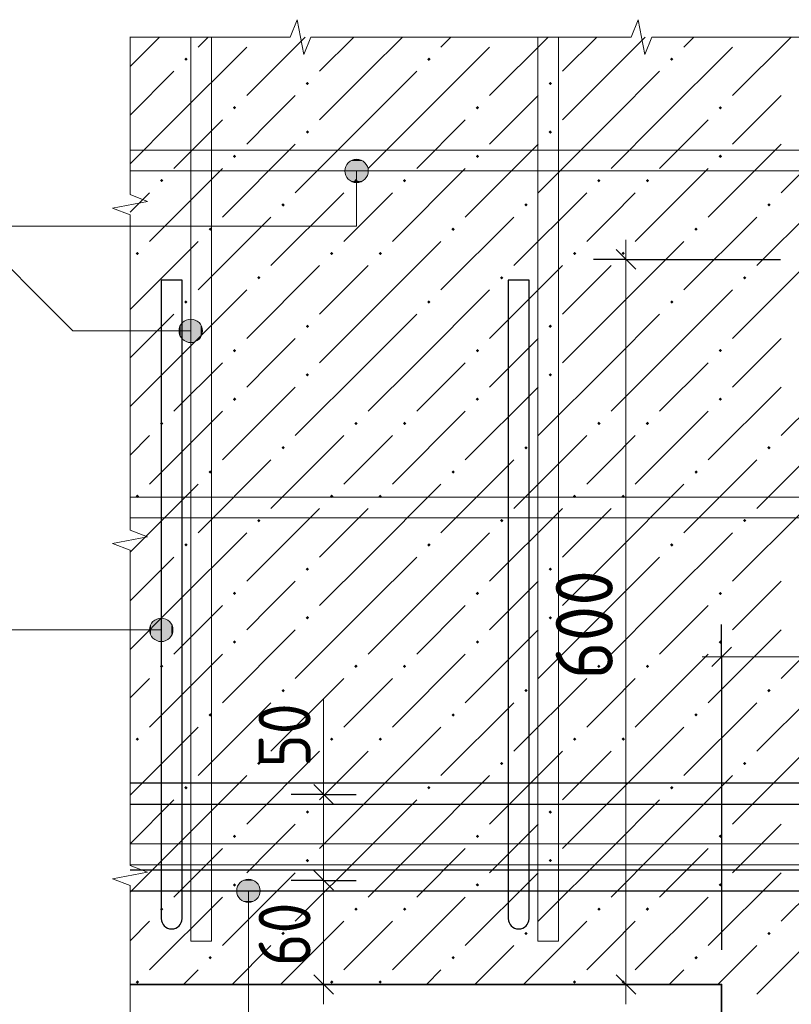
# Model space of a CAD drawing. Header units: millimetres. Extents: x 0 to 50400, y 0 to 35640.
# Tile 21 of 40: x 6599 to 10157, y 27555 to 32096. Entities that reach past the tile are written whole.
import ezdxf

# ---------------------------------------------------------------- set-up
doc = ezdxf.new("R2010")
doc.units = ezdxf.units.MM
for name, color, linetype, lineweight in [('Standard', 7, 'Continuous', 25), ('Размерная линия_ общее', 7, 'Continuous', 13), ('Текст_ общее', 7, 'Continuous', 25)]:
    doc.layers.add(name, color=color, linetype=linetype, lineweight=lineweight)
doc.styles.add('ISOCPEUR', font='txt')

msp = doc.modelspace()

# ---------------------------------------------------------------- hatches: boundary and pattern name
at = {"layer": 'Standard', "linetype": 'Continuous', "lineweight": 13, "transparency": 33554687}
for points in [[(7357.7, 31913.3), (7365.5, 31921.2), (7373.3, 31913.3), (7365.5, 31905.5)], [(8477.7, 31913.3), (8485.5, 31921.2), (8493.3, 31913.3), (8485.5, 31905.5)], [(9597.7, 31913.3), (9605.5, 31921.2), (9613.3, 31913.3), (9605.5, 31905.5)], [(7917.7, 31801.4), (7925.5, 31809.1), (7933.3, 31801.4), (7925.5, 31793.6)], [(9037.7, 31801.4), (9045.5, 31809.1), (9053.3, 31801.4), (9045.5, 31793.6)], [(7581.7, 31689.4), (7589.5, 31697.2), (7597.3, 31689.4), (7589.5, 31681.5)], [(8701.7, 31689.4), (8709.5, 31697.2), (8717.3, 31689.4), (8709.5, 31681.5)], [(9821.7, 31689.4), (9829.5, 31697.2), (9837.3, 31689.4), (9829.5, 31681.5)], [(7917.7, 31577.4), (7925.5, 31585.2), (7933.3, 31577.4), (7925.5, 31569.6)], [(9037.7, 31577.4), (9045.5, 31585.2), (9053.3, 31577.4), (9045.5, 31569.6)], [(7581.7, 31465.3), (7589.5, 31473.1), (7597.3, 31465.3), (7589.5, 31457.6)], [(8701.7, 31465.3), (8709.5, 31473.1), (8717.3, 31465.3), (8709.5, 31457.6)], [(9821.7, 31465.3), (9829.5, 31473.1), (9837.3, 31465.3), (9829.5, 31457.6)], [(7245.7, 31353.4), (7253.5, 31361.2), (7261.3, 31353.4), (7253.5, 31345.5)], [(8141.7, 31353.4), (8149.5, 31361.2), (8157.3, 31353.4), (8149.5, 31345.5)], [(8365.7, 31353.4), (8373.5, 31361.2), (8381.3, 31353.4), (8373.5, 31345.5)], [(9261.7, 31353.4), (9269.5, 31361.2), (9277.3, 31353.4), (9269.5, 31345.5)], [(9485.7, 31353.4), (9493.5, 31361.2), (9501.3, 31353.4), (9493.5, 31345.5)], [(7805.7, 31241.4), (7813.5, 31249.1), (7821.3, 31241.4), (7813.5, 31233.6)], [(8925.7, 31241.4), (8933.5, 31249.1), (8941.3, 31241.4), (8933.5, 31233.6)], [(10045.7, 31241.4), (10053.5, 31249.1), (10061.3, 31241.4), (10053.5, 31233.6)], [(7469.7, 31129.4), (7477.5, 31137.2), (7485.3, 31129.4), (7477.5, 31121.6)], [(8589.7, 31129.4), (8597.5, 31137.2), (8605.3, 31129.4), (8597.5, 31121.6)], [(9709.7, 31129.4), (9717.5, 31137.2), (9725.3, 31129.4), (9717.5, 31121.6)], [(7133.7, 31017.4), (7141.5, 31025.2), (7149.3, 31017.4), (7141.5, 31009.6)], [(8029.7, 31017.4), (8037.5, 31025.2), (8045.3, 31017.4), (8037.5, 31009.6)], [(8253.7, 31017.4), (8261.5, 31025.2), (8269.3, 31017.4), (8261.5, 31009.6)], [(9149.7, 31017.4), (9157.5, 31025.2), (9165.3, 31017.4), (9157.5, 31009.6)], [(9373.7, 31017.4), (9381.5, 31025.2), (9389.3, 31017.4), (9381.5, 31009.6)], [(7693.7, 30905.3), (7701.5, 30913.1), (7709.3, 30905.3), (7701.5, 30897.6)], [(8813.7, 30905.3), (8821.5, 30913.1), (8829.3, 30905.3), (8821.5, 30897.6)], [(9933.7, 30905.3), (9941.5, 30913.1), (9949.3, 30905.3), (9941.5, 30897.6)], [(7357.7, 30793.4), (7365.5, 30801.2), (7373.3, 30793.4), (7365.5, 30785.6)], [(8477.7, 30793.4), (8485.5, 30801.2), (8493.3, 30793.4), (8485.5, 30785.6)], [(9597.7, 30793.4), (9605.5, 30801.2), (9613.3, 30793.4), (9605.5, 30785.6)], [(7917.7, 30681.4), (7925.5, 30689.2), (7933.3, 30681.4), (7925.5, 30673.6)], [(9037.7, 30681.4), (9045.5, 30689.2), (9053.3, 30681.4), (9045.5, 30673.6)], [(7581.7, 30569.3), (7589.5, 30577.1), (7597.3, 30569.3), (7589.5, 30561.5)], [(8701.7, 30569.3), (8709.5, 30577.1), (8717.3, 30569.3), (8709.5, 30561.5)], [(9821.7, 30569.3), (9829.5, 30577.1), (9837.3, 30569.3), (9829.5, 30561.5)], [(7917.7, 30457.4), (7925.5, 30465.2), (7933.3, 30457.4), (7925.5, 30449.6)], [(9037.7, 30457.4), (9045.5, 30465.2), (9053.3, 30457.4), (9045.5, 30449.6)], [(7581.7, 30345.3), (7589.5, 30353.2), (7597.3, 30345.3), (7589.5, 30337.6)], [(8701.7, 30345.3), (8709.5, 30353.2), (8717.3, 30345.3), (8709.5, 30337.6)], [(9821.7, 30345.3), (9829.5, 30353.2), (9837.3, 30345.3), (9829.5, 30337.6)], [(7245.7, 30233.3), (7253.5, 30241.2), (7261.3, 30233.3), (7253.5, 30225.5)], [(8141.7, 30233.3), (8149.5, 30241.2), (8157.3, 30233.3), (8149.5, 30225.5)], [(8365.7, 30233.3), (8373.5, 30241.2), (8381.3, 30233.3), (8373.5, 30225.5)], [(9261.7, 30233.3), (9269.5, 30241.2), (9277.3, 30233.3), (9269.5, 30225.5)], [(9485.7, 30233.3), (9493.5, 30241.2), (9501.3, 30233.3), (9493.5, 30225.5)], [(7805.7, 30121.4), (7813.5, 30129.1), (7821.3, 30121.4), (7813.5, 30113.6)], [(8925.7, 30121.4), (8933.5, 30129.1), (8941.3, 30121.4), (8933.5, 30113.6)], [(10045.7, 30121.4), (10053.5, 30129.1), (10061.3, 30121.4), (10053.5, 30113.6)], [(7469.7, 30009.4), (7477.5, 30017.2), (7485.3, 30009.4), (7477.5, 30001.5)], [(8589.7, 30009.4), (8597.5, 30017.2), (8605.3, 30009.4), (8597.5, 30001.5)], [(9709.7, 30009.4), (9717.5, 30017.2), (9725.3, 30009.4), (9717.5, 30001.5)], [(7133.7, 29897.4), (7141.5, 29905.2), (7149.3, 29897.4), (7141.5, 29889.6)], [(8029.7, 29897.4), (8037.5, 29905.2), (8045.3, 29897.4), (8037.5, 29889.6)], [(8253.7, 29897.4), (8261.5, 29905.2), (8269.3, 29897.4), (8261.5, 29889.6)], [(9149.7, 29897.4), (9157.5, 29905.2), (9165.3, 29897.4), (9157.5, 29889.6)], [(9373.7, 29897.4), (9381.5, 29905.2), (9389.3, 29897.4), (9381.5, 29889.6)], [(7693.7, 29785.3), (7701.5, 29793.1), (7709.3, 29785.3), (7701.5, 29777.6)], [(8813.7, 29785.3), (8821.5, 29793.1), (8829.3, 29785.3), (8821.5, 29777.6)], [(9933.7, 29785.3), (9941.5, 29793.1), (9949.3, 29785.3), (9941.5, 29777.6)], [(7357.7, 29673.4), (7365.5, 29681.2), (7373.3, 29673.4), (7365.5, 29665.5)], [(8477.7, 29673.4), (8485.5, 29681.2), (8493.3, 29673.4), (8485.5, 29665.5)], [(9597.7, 29673.4), (9605.5, 29681.2), (9613.3, 29673.4), (9605.5, 29665.5)], [(7917.7, 29561.4), (7925.5, 29569.1), (7933.3, 29561.4), (7925.5, 29553.6)], [(9037.7, 29561.4), (9045.5, 29569.1), (9053.3, 29561.4), (9045.5, 29553.6)], [(7581.7, 29449.4), (7589.5, 29457.2), (7597.3, 29449.4), (7589.5, 29441.6)], [(8701.7, 29449.4), (8709.5, 29457.2), (8717.3, 29449.4), (8709.5, 29441.6)], [(9821.7, 29449.4), (9829.5, 29457.2), (9837.3, 29449.4), (9829.5, 29441.6)], [(7917.7, 29337.4), (7925.5, 29345.2), (7933.3, 29337.4), (7925.5, 29329.6)], [(9037.7, 29337.4), (9045.5, 29345.2), (9053.3, 29337.4), (9045.5, 29329.6)], [(7581.7, 29225.3), (7589.5, 29233.1), (7597.3, 29225.3), (7589.5, 29217.6)], [(8701.7, 29225.3), (8709.5, 29233.1), (8717.3, 29225.3), (8709.5, 29217.6)], [(9821.7, 29225.3), (9829.5, 29233.1), (9837.3, 29225.3), (9829.5, 29217.6)], [(7245.7, 29113.4), (7253.5, 29121.2), (7261.3, 29113.4), (7253.5, 29105.6)], [(8141.7, 29113.4), (8149.5, 29121.2), (8157.3, 29113.4), (8149.5, 29105.6)], [(8365.7, 29113.4), (8373.5, 29121.2), (8381.3, 29113.4), (8373.5, 29105.6)], [(9261.7, 29113.4), (9269.5, 29121.2), (9277.3, 29113.4), (9269.5, 29105.6)], [(9485.7, 29113.4), (9493.5, 29121.2), (9501.3, 29113.4), (9493.5, 29105.6)], [(7805.7, 29001.4), (7813.5, 29009.2), (7821.3, 29001.4), (7813.5, 28993.6)], [(8925.7, 29001.4), (8933.5, 29009.2), (8941.3, 29001.4), (8933.5, 28993.6)], [(10045.7, 29001.4), (10053.5, 29009.2), (10061.3, 29001.4), (10053.5, 28993.6)], [(7469.7, 28889.3), (7477.5, 28897.1), (7485.3, 28889.3), (7477.5, 28881.5)], [(8589.7, 28889.3), (8597.5, 28897.1), (8605.3, 28889.3), (8597.5, 28881.5)], [(9709.7, 28889.3), (9717.5, 28897.1), (9725.3, 28889.3), (9717.5, 28881.5)], [(7133.7, 28777.4), (7141.5, 28785.2), (7149.3, 28777.4), (7141.5, 28769.6)], [(8029.7, 28777.4), (8037.5, 28785.2), (8045.3, 28777.4), (8037.5, 28769.6)], [(8253.7, 28777.4), (8261.5, 28785.2), (8269.3, 28777.4), (8261.5, 28769.6)], [(9149.7, 28777.4), (9157.5, 28785.2), (9165.3, 28777.4), (9157.5, 28769.6)], [(9373.7, 28777.4), (9381.5, 28785.2), (9389.3, 28777.4), (9381.5, 28769.6)], [(7693.7, 28665.3), (7701.5, 28673.2), (7709.3, 28665.3), (7701.5, 28657.6)], [(8813.7, 28665.3), (8821.5, 28673.2), (8829.3, 28665.3), (8821.5, 28657.6)], [(9933.7, 28665.3), (9941.5, 28673.2), (9949.3, 28665.3), (9941.5, 28657.6)], [(7357.7, 28553.3), (7365.5, 28561.1), (7373.3, 28553.3), (7365.5, 28545.5)], [(8477.7, 28553.3), (8485.5, 28561.1), (8493.3, 28553.3), (8485.5, 28545.5)], [(9597.7, 28553.3), (9605.5, 28561.1), (9613.3, 28553.3), (9605.5, 28545.5)], [(7917.7, 28441.4), (7925.5, 28449.1), (7933.3, 28441.4), (7925.5, 28433.6)], [(9037.7, 28441.4), (9045.5, 28449.1), (9053.3, 28441.4), (9045.5, 28433.6)], [(7581.7, 28329.4), (7589.5, 28337.2), (7597.3, 28329.4), (7589.5, 28321.5)], [(8701.7, 28329.4), (8709.5, 28337.2), (8717.3, 28329.4), (8709.5, 28321.5)], [(9821.7, 28329.4), (9829.5, 28337.2), (9837.3, 28329.4), (9829.5, 28321.5)], [(7917.7, 28217.4), (7925.5, 28225.2), (7933.3, 28217.4), (7925.5, 28209.6)], [(9037.7, 28217.4), (9045.5, 28225.2), (9053.3, 28217.4), (9045.5, 28209.6)], [(7581.7, 28105.3), (7589.5, 28113.1), (7597.3, 28105.3), (7589.5, 28097.6)], [(8701.7, 28105.3), (8709.5, 28113.1), (8717.3, 28105.3), (8709.5, 28097.6)], [(9821.7, 28105.3), (9829.5, 28113.1), (9837.3, 28105.3), (9829.5, 28097.6)], [(7245.7, 27993.4), (7253.5, 28001.2), (7261.3, 27993.4), (7253.5, 27985.5)], [(8141.7, 27993.4), (8149.5, 28001.2), (8157.3, 27993.4), (8149.5, 27985.5)], [(8365.7, 27993.4), (8373.5, 28001.2), (8381.3, 27993.4), (8373.5, 27985.5)], [(9261.7, 27993.4), (9269.5, 28001.2), (9277.3, 27993.4), (9269.5, 27985.5)], [(9485.7, 27993.4), (9493.5, 28001.2), (9501.3, 27993.4), (9493.5, 27985.5)], [(7805.7, 27881.4), (7813.5, 27889.1), (7821.3, 27881.4), (7813.5, 27873.6)], [(8925.7, 27881.4), (8933.5, 27889.1), (8941.3, 27881.4), (8933.5, 27873.6)], [(10045.7, 27881.4), (10053.5, 27889.1), (10061.3, 27881.4), (10053.5, 27873.6)], [(7469.7, 27769.4), (7477.5, 27777.2), (7485.3, 27769.4), (7477.5, 27761.6)], [(8589.7, 27769.4), (8597.5, 27777.2), (8605.3, 27769.4), (8597.5, 27761.6)], [(9709.7, 27769.4), (9717.5, 27777.2), (9725.3, 27769.4), (9717.5, 27761.6)], [(7133.7, 27657.4), (7141.5, 27665.2), (7149.3, 27657.4), (7141.5, 27649.5)], [(8029.7, 27657.4), (8037.5, 27665.2), (8045.3, 27657.4), (8037.5, 27649.5)], [(8253.7, 27657.4), (8261.5, 27665.2), (8269.3, 27657.4), (8261.5, 27649.5)], [(9149.7, 27657.4), (9157.5, 27665.2), (9165.3, 27657.4), (9157.5, 27649.5)], [(9373.7, 27657.4), (9381.5, 27665.2), (9389.3, 27657.4), (9381.5, 27649.5)]]:
    msp.add_hatch(color=7, dxfattribs=at).paths.add_polyline_path(points, flags=16)
for points in [[(7224.5, 29327.8), (7251.6, 29227.4), (7251.6, 29335.4)], [(7251.6, 29335.4), (7251.6, 29227.4), (7278.6, 29234.9)], [(7251.6, 29335.4), (7278.6, 29234.9), (7278.6, 29327.8)], [(7205.1, 29254.4), (7205.1, 29308.4), (7197.5, 29281.4)], [(7205.1, 29308.4), (7224.5, 29234.9), (7224.5, 29327.8)], [(7205.1, 29308.4), (7205.1, 29254.4), (7224.5, 29234.9)], [(7224.5, 29327.8), (7224.5, 29234.9), (7251.6, 29227.4)], [(7278.6, 29327.8), (7278.6, 29234.9), (7298, 29254.4)], [(7278.6, 29327.8), (7298, 29254.4), (7298, 29308.4)], [(7298, 29308.4), (7298, 29254.4), (7305.5, 29281.4)]]:
    msp.add_hatch(color=7, dxfattribs=at).paths.add_polyline_path(points)
at = {"layer": 'Текст_ общее', "linetype": 'Continuous', "lineweight": 13, "transparency": 33554687}
for points in [[(8198.7, 31424.9), (8105.8, 31424.9), (8098.2, 31397.9)], [(8198.7, 31424.9), (8098.2, 31397.9), (8206.2, 31397.9)], [(8179.2, 31444.4), (8125.2, 31444.4), (8105.8, 31424.9)], [(8179.2, 31444.4), (8105.8, 31424.9), (8198.7, 31424.9)], [(8125.2, 31444.4), (8179.2, 31444.4), (8152.2, 31451.9)], [(8206.2, 31397.9), (8098.2, 31397.9), (8105.8, 31370.9)], [(8206.2, 31397.9), (8105.8, 31370.9), (8198.7, 31370.9)], [(8198.7, 31370.9), (8105.8, 31370.9), (8125.2, 31351.5)], [(8198.7, 31370.9), (8125.2, 31351.5), (8179.2, 31351.5)], [(8179.2, 31351.5), (8125.2, 31351.5), (8152.2, 31343.9)], [(7360.6, 30614), (7360.6, 30706.8), (7341.1, 30687.4)], [(7387.6, 30606.4), (7387.6, 30714.4), (7360.6, 30706.8)], [(7387.6, 30606.4), (7360.6, 30706.8), (7360.6, 30614)], [(7414.5, 30614), (7414.5, 30706.8), (7387.6, 30714.4)], [(7414.5, 30614), (7387.6, 30714.4), (7387.6, 30606.4)], [(7434, 30633.4), (7434, 30687.4), (7414.5, 30706.8)], [(7434, 30633.4), (7414.5, 30706.8), (7414.5, 30614)], [(7341.1, 30633.4), (7341.1, 30687.4), (7333.5, 30660.4)], [(7360.6, 30614), (7341.1, 30687.4), (7341.1, 30633.4)], [(7434, 30687.4), (7434, 30633.4), (7441.5, 30660.4)], [(7680.4, 28124.4), (7626.5, 28124.4), (7607, 28104.9)], [(7680.4, 28124.4), (7607, 28104.9), (7699.9, 28104.9)], [(7626.5, 28124.4), (7680.4, 28124.4), (7653.4, 28131.9)], [(7699.9, 28104.9), (7607, 28104.9), (7599.4, 28077.9)], [(7699.9, 28104.9), (7599.4, 28077.9), (7707.5, 28077.9)], [(7707.5, 28077.9), (7599.4, 28077.9), (7607, 28050.9)], [(7707.5, 28077.9), (7607, 28050.9), (7699.9, 28050.9)], [(7699.9, 28050.9), (7607, 28050.9), (7626.5, 28031.5)], [(7699.9, 28050.9), (7626.5, 28031.5), (7680.4, 28031.5)], [(7680.4, 28031.5), (7626.5, 28031.5), (7653.4, 28023.9)]]:
    msp.add_hatch(color=7, dxfattribs=at).paths.add_polyline_path(points)

# ---------------------------------------------------------------- linework, layer by layer
at = {"layer": 'Standard', "color": 7, "linetype": 'Continuous', "lineweight": 13, "transparency": 33554687}
for p, q in [((7846.5, 32015.5), (7877.9, 32095.5)), ((7877.9, 32095.5), (7909.4, 31935.5)), ((9418.7, 32015.5), (9450.1, 32095.5)), ((9450.1, 32095.5), (9481.6, 31935.5)), ((7107.5, 32015.5), (7107.6, 32015.5)), ((7107.6, 31288.6), (7107.6, 32015.5)), ((7107.6, 32015.5), (7846.5, 32015.5)), ((7909.4, 31935.5), (7940.8, 32015.5)), ((7940.8, 32015.5), (8679.7, 32015.5)), ((8679.7, 32015.5), (9418.7, 32015.5)), ((9481.6, 31935.5), (9513, 32015.5)), ((9513, 32015.5), (10251.9, 32015.5)), ((7187.5, 31257.6), (7107.6, 31288.6)), ((7027.6, 31226.7), (7187.5, 31257.6)), ((7107.6, 31195.8), (7027.6, 31226.7)), ((7107.6, 30468.8), (7107.6, 31195.8)), ((7107.6, 29741.9), (7107.6, 30468.8)), ((7027.6, 29680), (7187.5, 29711)), ((7187.5, 29711), (7107.6, 29741.9)), ((7107.6, 29649.1), (7027.6, 29680)), ((7107.6, 28922.2), (7107.6, 29649.1)), ((7251.6, 29335.4), (7251.6, 29335.4)), ((7197.5, 29281.4), (7197.5, 29281.4)), ((7305.5, 29281.4), (7305.5, 29281.4)), ((7251.6, 29227.4), (7251.6, 29227.4)), ((8000.3, 28522.9), (8000.3, 28962.9)), ((7107.6, 28195.2), (7107.6, 28922.2)), ((7027.6, 28133.4), (7187.5, 28164.3)), ((7187.5, 28164.3), (7107.6, 28195.2)), ((7107.6, 28102.4), (7027.6, 28133.4)), ((7107.6, 27375.5), (7107.6, 28102.4))]:
    msp.add_line(p, q, dxfattribs=at)
at = {"layer": 'Standard', "color": 254, "linetype": 'Continuous', "lineweight": 13, "transparency": 33554687}
for p, q in [((7107.6, 31879.4), (7243.6, 32015.5)), ((7467.6, 32015.5), (7421.5, 31969.4)), ((7915.6, 32015.5), (7645.5, 31745.3)), ((8139.6, 32015.5), (7981.5, 31857.4)), ((8205.5, 31857.4), (8363.6, 32015.5)), ((8587.6, 32015.5), (8541.5, 31969.4)), ((9035.6, 32015.5), (8765.5, 31745.3)), ((9259.6, 32015.5), (9101.5, 31857.4)), ((9325.5, 31857.4), (9483.6, 32015.5)), ((9707.6, 32015.5), (9661.5, 31969.4)), ((10155.6, 32015.5), (9885.5, 31745.3)), ((7309.5, 31633.4), (7645.5, 31969.4)), ((8429.5, 31633.4), (8765.5, 31969.4)), ((9549.5, 31633.4), (9885.5, 31969.4)), ((7309.5, 31857.4), (7107.6, 31655.4)), ((8205.5, 31857.4), (7981.5, 31633.4)), ((8429.5, 31857.4), (8205.5, 31633.4)), ((9325.5, 31857.4), (9101.5, 31633.4)), ((9549.5, 31857.4), (9325.5, 31633.4)), ((7757.5, 31633.4), (7869.5, 31745.3)), ((8877.5, 31633.4), (8989.5, 31745.3)), ((9997.5, 31633.4), (10109.5, 31745.3)), ((7309.5, 31633.4), (7107.6, 31431.4)), ((7533.5, 31633.4), (7309.5, 31409.3)), ((7645.5, 31521.4), (7757.5, 31633.4)), ((8205.5, 31633.4), (7869.5, 31297.4)), ((8429.5, 31633.4), (8205.5, 31409.3)), ((8653.5, 31633.4), (8429.5, 31409.3)), ((8765.5, 31521.4), (8877.5, 31633.4)), ((9325.5, 31633.4), (8989.5, 31297.4)), ((9549.5, 31633.4), (9325.5, 31409.3)), ((9773.5, 31633.4), (9549.5, 31409.3)), ((9885.5, 31521.4), (9997.5, 31633.4)), ((10445.5, 31633.4), (10109.5, 31297.4)), ((7869.5, 31521.4), (7533.5, 31185.3)), ((8989.5, 31521.4), (8653.5, 31185.3)), ((10109.5, 31521.4), (9773.5, 31185.3)), ((7533.5, 31409.3), (7197.5, 31073.3)), ((8653.5, 31409.3), (8317.5, 31073.3)), ((9773.5, 31409.3), (9437.5, 31073.3)), ((7107.6, 31207.4), (7197.5, 31297.4)), ((8093.5, 31297.4), (7757.5, 30961.4)), ((8205.5, 31185.3), (8317.5, 31297.4)), ((9213.5, 31297.4), (8877.5, 30961.4)), ((9325.5, 31185.3), (9437.5, 31297.4)), ((10333.5, 31297.4), (9997.5, 30961.4)), ((7757.5, 31185.3), (7421.5, 30849.4)), ((8093.5, 31073.3), (8205.5, 31185.3)), ((8877.5, 31185.3), (8541.5, 30849.4)), ((9213.5, 31073.3), (9325.5, 31185.3)), ((9997.5, 31185.3), (9661.5, 30849.4)), ((7107.6, 30759.4), (7421.5, 31073.3)), ((8205.5, 30737.4), (8541.5, 31073.3)), ((9325.5, 30737.4), (9661.5, 31073.3)), ((7981.5, 30961.4), (7645.5, 30625.3)), ((8205.5, 30961.4), (7981.5, 30737.4)), ((9101.5, 30961.4), (8765.5, 30625.3)), ((9325.5, 30961.4), (9101.5, 30737.4)), ((10221.5, 30961.4), (9885.5, 30625.3)), ((7309.5, 30513.4), (7645.5, 30849.4)), ((8429.5, 30513.4), (8765.5, 30849.4)), ((9549.5, 30513.4), (9885.5, 30849.4)), ((7309.5, 30737.4), (7107.6, 30535.4)), ((8205.5, 30737.4), (7981.5, 30513.4)), ((8429.5, 30737.4), (8205.5, 30513.4)), ((9325.5, 30737.4), (9101.5, 30513.4)), ((9549.5, 30737.4), (9325.5, 30513.4)), ((7757.5, 30513.4), (7869.5, 30625.3)), ((8877.5, 30513.4), (8989.5, 30625.3)), ((9997.5, 30513.4), (10109.5, 30625.3)), ((7309.5, 30513.4), (7107.6, 30311.4)), ((7533.5, 30513.4), (7309.5, 30289.4)), ((7645.5, 30401.4), (7757.5, 30513.4)), ((8205.5, 30513.4), (7869.5, 30177.4)), ((8429.5, 30513.4), (8205.5, 30289.4)), ((8653.5, 30513.4), (8429.5, 30289.4)), ((8765.5, 30401.4), (8877.5, 30513.4)), ((9325.5, 30513.4), (8989.5, 30177.4)), ((9549.5, 30513.4), (9325.5, 30289.4)), ((9773.5, 30513.4), (9549.5, 30289.4)), ((9885.5, 30401.4), (9997.5, 30513.4)), ((10445.5, 30513.4), (10109.5, 30177.4)), ((7869.5, 30401.4), (7533.5, 30065.3)), ((8989.5, 30401.4), (8653.5, 30065.3)), ((10109.5, 30401.4), (9773.5, 30065.3)), ((7533.5, 30289.4), (7197.5, 29953.4)), ((8653.5, 30289.4), (8317.5, 29953.4)), ((9773.5, 30289.4), (9437.5, 29953.4)), ((7107.6, 30087.4), (7197.5, 30177.4)), ((8093.5, 30177.4), (7757.5, 29841.4)), ((8205.5, 30065.3), (8317.5, 30177.4)), ((9213.5, 30177.4), (8877.5, 29841.4)), ((9325.5, 30065.3), (9437.5, 30177.4)), ((10333.5, 30177.4), (9997.5, 29841.4)), ((7757.5, 30065.3), (7421.5, 29729.3)), ((8093.5, 29953.4), (8205.5, 30065.3)), ((8877.5, 30065.3), (8541.5, 29729.3)), ((9213.5, 29953.4), (9325.5, 30065.3)), ((9997.5, 30065.3), (9661.5, 29729.3)), ((7107.6, 29639.4), (7421.5, 29953.4)), ((8205.5, 29617.4), (8541.5, 29953.4)), ((9325.5, 29617.4), (9661.5, 29953.4)), ((7981.5, 29841.4), (7645.5, 29505.3)), ((8205.5, 29841.4), (7981.5, 29617.4)), ((9101.5, 29841.4), (8765.5, 29505.3)), ((9325.5, 29841.4), (9101.5, 29617.4)), ((10221.5, 29841.4), (9885.5, 29505.3)), ((7309.5, 29393.3), (7645.5, 29729.3)), ((8429.5, 29393.3), (8765.5, 29729.3)), ((9549.5, 29393.3), (9885.5, 29729.3)), ((7309.5, 29617.4), (7107.6, 29415.4)), ((8205.5, 29617.4), (7981.5, 29393.3)), ((8429.5, 29617.4), (8205.5, 29393.3)), ((9325.5, 29617.4), (9101.5, 29393.3)), ((9549.5, 29617.4), (9325.5, 29393.3)), ((7757.5, 29393.3), (7869.5, 29505.3)), ((8877.5, 29393.3), (8989.5, 29505.3)), ((9997.5, 29393.3), (10109.5, 29505.3)), ((7309.5, 29393.3), (7107.6, 29191.4)), ((7533.5, 29393.3), (7309.5, 29169.4)), ((7645.5, 29281.4), (7757.5, 29393.3)), ((8205.5, 29393.3), (7869.5, 29057.4)), ((8429.5, 29393.3), (8205.5, 29169.4)), ((8653.5, 29393.3), (8429.5, 29169.4)), ((8765.5, 29281.4), (8877.5, 29393.3)), ((9325.5, 29393.3), (8989.5, 29057.4)), ((9549.5, 29393.3), (9325.5, 29169.4)), ((9773.5, 29393.3), (9549.5, 29169.4)), ((9885.5, 29281.4), (9997.5, 29393.3)), ((10445.5, 29393.3), (10109.5, 29057.4)), ((7869.5, 29281.4), (7533.5, 28945.3)), ((8989.5, 29281.4), (8653.5, 28945.3)), ((10109.5, 29281.4), (9773.5, 28945.3)), ((7533.5, 29169.4), (7197.5, 28833.4)), ((8653.5, 29169.4), (8317.5, 28833.4)), ((9773.5, 29169.4), (9437.5, 28833.4)), ((7107.6, 28967.4), (7197.5, 29057.4)), ((8093.5, 29057.4), (7757.5, 28721.4)), ((8205.5, 28945.3), (8317.5, 29057.4)), ((9213.5, 29057.4), (8877.5, 28721.4)), ((9325.5, 28945.3), (9437.5, 29057.4)), ((10333.5, 29057.4), (9997.5, 28721.4)), ((7757.5, 28945.3), (7421.5, 28609.4)), ((8093.5, 28833.4), (8205.5, 28945.3)), ((8877.5, 28945.3), (8541.5, 28609.4)), ((9213.5, 28833.4), (9325.5, 28945.3)), ((9997.5, 28945.3), (9661.5, 28609.4)), ((7107.6, 28519.4), (7421.5, 28833.4)), ((8205.5, 28497.4), (8541.5, 28833.4)), ((9325.5, 28497.4), (9661.5, 28833.4)), ((7981.5, 28721.4), (7645.5, 28385.3)), ((8205.5, 28721.4), (7981.5, 28497.4)), ((9101.5, 28721.4), (8765.5, 28385.3)), ((9325.5, 28721.4), (9101.5, 28497.4)), ((10221.5, 28721.4), (9885.5, 28385.3)), ((7309.5, 28273.4), (7645.5, 28609.4)), ((8429.5, 28273.4), (8765.5, 28609.4)), ((9549.5, 28273.4), (9885.5, 28609.4)), ((7309.5, 28497.4), (7107.6, 28295.4)), ((8205.5, 28497.4), (7981.5, 28273.4)), ((8429.5, 28497.4), (8205.5, 28273.4)), ((9325.5, 28497.4), (9101.5, 28273.4)), ((9549.5, 28497.4), (9325.5, 28273.4)), ((7757.5, 28273.4), (7869.5, 28385.3)), ((8877.5, 28273.4), (8989.5, 28385.3)), ((9997.5, 28273.4), (10109.5, 28385.3)), ((7309.5, 28273.4), (7107.6, 28071.4)), ((7533.5, 28273.4), (7309.5, 28049.3)), ((7645.5, 28161.4), (7757.5, 28273.4)), ((8205.5, 28273.4), (7869.5, 27937.4)), ((8429.5, 28273.4), (8205.5, 28049.3)), ((8653.5, 28273.4), (8429.5, 28049.3)), ((8765.5, 28161.4), (8877.5, 28273.4)), ((9325.5, 28273.4), (8989.5, 27937.4)), ((9549.5, 28273.4), (9325.5, 28049.3)), ((9773.5, 28273.4), (9549.5, 28049.3)), ((9885.5, 28161.4), (9997.5, 28273.4)), ((10445.5, 28273.4), (10109.5, 27937.4)), ((7869.5, 28161.4), (7533.5, 27825.3)), ((8989.5, 28161.4), (8653.5, 27825.3)), ((10109.5, 28161.4), (9773.5, 27825.3)), ((7533.5, 28049.3), (7197.5, 27713.3)), ((8653.5, 28049.3), (8317.5, 27713.3)), ((9773.5, 28049.3), (9437.5, 27713.3)), ((7107.6, 27847.4), (7197.5, 27937.4)), ((8093.5, 27937.4), (7802.1, 27645.9)), ((8205.5, 27825.3), (8317.5, 27937.4)), ((9213.5, 27937.4), (8922, 27645.9)), ((9325.5, 27825.3), (9437.5, 27937.4)), ((10333.5, 27937.4), (9997.5, 27601.4)), ((7757.5, 27825.3), (7578.1, 27645.9)), ((8093.5, 27713.3), (8205.5, 27825.3)), ((8877.5, 27825.3), (8698.1, 27645.9)), ((9213.5, 27713.3), (9325.5, 27825.3)), ((9997.5, 27825.3), (9818.1, 27645.9)), ((7354.1, 27645.9), (7421.5, 27713.3)), ((8474.1, 27645.9), (8541.5, 27713.3)), ((9594.1, 27645.9), (9661.5, 27713.3))]:
    msp.add_line(p, q, dxfattribs=at)
at = {"layer": 'Standard', "color": 7, "linetype": 'Continuous', "lineweight": 25, "transparency": 33554687}
for p, q in [((12692.3, 28573.9), (7107.6, 28573.9)), ((12692.3, 28173.9), (7107.6, 28173.9))]:
    msp.add_line(p, q, dxfattribs=at)
at = {"layer": 'Standard', "color": 7, "linetype": 'Continuous', "lineweight": 13, "transparency": 33554687}
for points in [[(7483.5, 32015.5), (7483.5, 27845.9), (7387.6, 27845.9), (7387.6, 32015.5), (7483.5, 32015.5)], [(9083.5, 32015.5), (9083.5, 27845.9), (8987.5, 27845.9), (8987.5, 32015.5), (9083.5, 32015.5)], [(7107.6, 31397.9), (13396.3, 31397.9), (13396.3, 31493.9), (7107.6, 31493.9), (7107.6, 31397.9)], [(7107.6, 29797.9), (13396.3, 29797.9), (13396.3, 29893.9), (7107.6, 29893.9), (7107.6, 29797.9)], [(4149.4, 29281.4), (7150.7, 29281.4), (7251.6, 29281.4)], [(7107.6, 28197.9), (13396.3, 28197.9), (13396.3, 28293.9), (7107.6, 28293.9), (7107.6, 28197.9)]]:
    msp.add_lwpolyline(points, dxfattribs=at)
at = {"layer": 'Standard', "color": 7, "linetype": 'Continuous', "lineweight": 25, "transparency": 33554687}
for points in [[(7347.6, 27949.9), (7347.6, 30893.9), (7251.6, 30893.9), (7251.6, 27949.9)], [(8947.6, 27949.9), (8947.6, 30893.9), (8851.6, 30893.9), (8851.6, 27949.9)], [(7107.6, 28477.9), (12692.3, 28477.9), (12692.3, 28573.9)], [(7107.6, 28077.9), (12692.3, 28077.9), (12692.3, 28173.9)]]:
    msp.add_lwpolyline(points, dxfattribs=at)
at = {"layer": 'Standard', "color": 7, "linetype": 'Continuous', "lineweight": 35, "transparency": 33554687}
msp.add_lwpolyline([(9835.5, 25645.9), (9835.5, 27645.9), (7107.6, 27645.9)], dxfattribs=at)
at = {"layer": 'Standard', "color": 7, "linetype": 'Continuous', "lineweight": 13, "transparency": 33554687}
msp.add_circle((7251.6, 29281.4), 54, dxfattribs=at)
at = {"layer": 'Standard', "color": 7, "linetype": 'Continuous', "lineweight": 25, "transparency": 33554687}
for centre in [(7299.6, 27949.9), (8899.5, 27949.9)]:
    msp.add_arc(centre, 48, 180, 0, dxfattribs=at)
at = {"layer": 'Размерная линия_ общее', "color": 7, "linetype": 'Continuous', "lineweight": 13, "transparency": 33554687}
for p, q in [((9394.1, 30989.9), (9394.1, 31079.9)), ((9835.5, 29156.9), (9745.5, 29156.9)), ((9835.5, 29156.9), (12692.3, 29156.9)), ((8000.3, 28522.9), (8000.3, 28612.9)), ((8000.3, 28125.9), (8000.3, 28522.9)), ((8000.3, 27645.9), (8000.3, 28125.9)), ((8000.3, 27645.9), (8000.3, 27555.9)), ((9394.1, 27645.9), (9394.1, 27555.9))]:
    msp.add_line(p, q, dxfattribs=at)
at = {"layer": 'Размерная линия_ общее', "color": 7, "linetype": 'Continuous', "lineweight": 25, "transparency": 33554687}
for p, q in [((9439.1, 30944.9), (9349.1, 31034.9)), ((9790.5, 29111.9), (9880.6, 29201.9)), ((8045.3, 28477.9), (7955.3, 28567.9)), ((8045.3, 28080.9), (7955.3, 28170.9)), ((8045.3, 27600.9), (7955.3, 27690.9)), ((9439.1, 27600.9), (9349.1, 27690.9))]:
    msp.add_line(p, q, dxfattribs=at)
at = {"layer": 'Размерная линия_ общее', "color": 253, "linetype": 'Continuous', "lineweight": -3, "true_color": 0xa0a0a0, "transparency": 33554687}
for p, q in [((9394.1, 30989.9), (9244.1, 30989.9)), ((9394.1, 30989.9), (9544.1, 30989.9)), ((9394.1, 30989.9), (10107.6, 30989.9)), ((9835.5, 29156.9), (9835.5, 29306.9)), ((9835.5, 29156.9), (9835.5, 29006.9)), ((9835.5, 29156.9), (9835.5, 27805.9)), ((8000.3, 28522.9), (7850.3, 28522.9)), ((8000.3, 28522.9), (8150.3, 28522.9)), ((8000.3, 28125.9), (7850.3, 28125.9)), ((8000.3, 28125.9), (8150.3, 28125.9)), ((8000.3, 27645.9), (7850.3, 27645.9)), ((8000.3, 27645.9), (8150.3, 27645.9)), ((9394.1, 27645.9), (9244.1, 27645.9)), ((9394.1, 27645.9), (9544.1, 27645.9)), ((9394.1, 27645.9), (9675.5, 27645.9))]:
    msp.add_line(p, q, dxfattribs=at)
at = {"layer": 'Размерная линия_ общее', "color": 7, "linetype": 'Continuous', "lineweight": 13, "transparency": 33554687}
msp.add_lwpolyline([(9394.1, 27645.9), (9394.1, 28929.6), (9394.1, 28929.6), (9394.1, 30989.9)], dxfattribs=at)
at = {"layer": 'Текст_ общее', "color": 7, "linetype": 'Continuous', "lineweight": 13, "transparency": 33554687}
for p, q in [((8152.2, 31451.9), (8152.2, 31451.9)), ((8098.2, 31397.9), (8098.2, 31397.9)), ((8206.2, 31397.9), (8206.2, 31397.9)), ((8152.2, 31343.9), (8152.2, 31343.9)), ((7387.6, 30714.4), (7387.6, 30714.4)), ((7333.5, 30660.4), (7333.5, 30660.4)), ((7441.5, 30660.4), (7441.5, 30660.4)), ((7387.6, 30606.4), (7387.6, 30606.4)), ((7653.4, 28131.9), (7653.4, 28131.9)), ((7599.4, 28077.9), (7599.4, 28077.9)), ((7707.5, 28077.9), (7707.5, 28077.9)), ((7653.4, 28023.9), (7653.4, 28023.9))]:
    msp.add_line(p, q, dxfattribs=at)
for points in [[(8152.2, 31397.9), (8152.2, 31143), (4152.8, 31143)], [(7387.6, 30660.4), (6843.6, 30660.4), (6361, 31143)], [(7653.4, 28077.9), (7653.4, 27018.7), (4446.8, 27018.7)]]:
    msp.add_lwpolyline(points, dxfattribs=at)
for centre in [(8152.2, 31397.9), (7387.6, 30660.4), (7653.4, 28077.9)]:
    msp.add_circle(centre, 54, dxfattribs=at)

# ---------------------------------------------------------------- texts
at = {"layer": 'Размерная линия_ общее', "color": 7, "linetype": 'Continuous', "lineweight": 25, "transparency": 33554687, "insert": (9334.1, 29053.9), "char_height": 264, "width": 674.395, "attachment_point": 7, "rotation": 90, "style": 'ISOCPEUR'}
msp.add_mtext('\\W0.91;600', dxfattribs=at)
at = {"layer": 'Размерная линия_ общее', "color": 7, "linetype": 'Continuous', "lineweight": 18, "transparency": 33554687, "char_height": 240, "width": 440.652, "attachment_point": 7, "rotation": 90, "style": 'ISOCPEUR'}
for s, insert in [('\\W0.87;50', (7940.3, 28647.9)), ('\\W0.87;60', (7940.3, 27729.9))]:
    msp.add_mtext(s, dxfattribs=dict(at, insert=insert))

doc.saveas('drawing.dxf')
